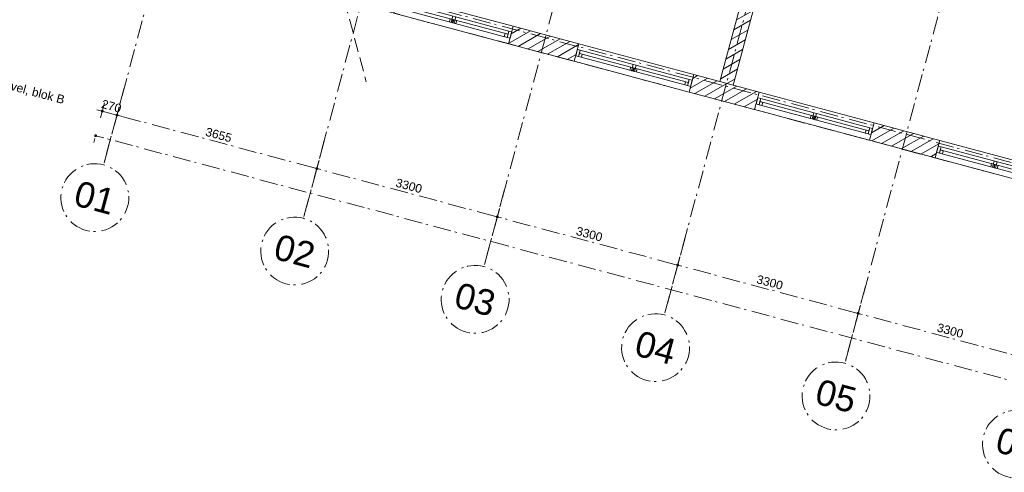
# Model space of a CAD drawing. Header units: millimetres. Extents: x -62314 to 79800, y -34032 to 28340.
# Tile 11 of 256: x -5362 to 12030, y -19919 to -11911. Entities that reach past the tile are written whole.
import ezdxf
from ezdxf.enums import TextEntityAlignment as Align

# ---------------------------------------------------------------- set-up
doc = ezdxf.new("R2010")
doc.units = ezdxf.units.MM
doc.header["$LTSCALE"] = 508
doc.header["$PDMODE"] = 1
doc.header["$PDSIZE"] = -2
doc.linetypes.add('Dash Style-2', pattern=[0.694425, 0.48607, -0.208355])
doc.linetypes.add('Dash Style-6', pattern=[1.04164, 0.625, -0.20828, 0.06943, -0.13893])
doc.layers.get('0').update_dxf_attribs({"lineweight": 0})
doc.layers.get('DEFPOINTS').update_dxf_attribs({"lineweight": 0})
for name, color, linetype, lineweight in [('(00) tekening-stramien-algemeen', 7, 'Dash Style-6', 0), ('(04) bouwaanvraag-brandweer-bestaand-WBDBO 60min', 1, 'Dash Style-2', 0), ('(21) buitenwanden-bestaand', 7, 'Continuous', 0), ('None', 7, 'Continuous', 0)]:
    doc.layers.add(name, color=color, linetype=linetype, lineweight=lineweight)
doc.styles.add('Arial', font='Arial')
doc.styles.add('Helvetica', font='Helvetica')
doc.dimstyles.new('KE __', dxfattribs={"dimtxt": 151.308594, "dimasz": 50.074463, "dimexe": 125, "dimexo": 500, "dimgap": 25, "dimtad": 1, "dimdec": 1, "dimtxsty": 'Helvetica', "dimblk": 'DOT', "dimblk1": 'DOT', "dimblk2": 'DOT', "dimcen": 0, "dimdle": 100, "dimazin": 0, "dimtfac": 0.8, "dimtdec": 1, "dimtix": 1, "dimtmove": 0, "dimatfit": 0, "dimldrblk": 'DOT', "dimfxl": 150, "dimfxlon": 1, "dimfrac": 2, "dimtolj": 1, "dimarcsym": 0})
pattern_1 = [(45, (0, 0), (-89.8026, 89.8026), [])]

# ---------------------------------------------------------------- blocks, each defined once
blk = doc.blocks.new('merk a1 plt')
at = {"layer": 'None', "color": 17, "lineweight": 0, "transparency": 33554687, "flags": 128}
for points in [[(0, 320), (2100, 320), (2100, 0), (0, 0)], [(53, 217), (53, 103), (0, 103), (0, 217)], [(53, 217), (2047, 217), (2047, 103), (53, 103)], [(53, 217), (2047, 217), (2047, 160), (53, 160)], [(1076, 217), (1076, 103), (1023, 103), (1023, 217)], [(2100, 217), (2100, 103), (2047, 103), (2047, 217)], [(106, 160), (106, 103), (53, 103), (53, 160)], [(1044, 160), (1044, 103), (991, 103), (991, 160)], [(1109, 160), (1109, 103), (1056, 103), (1056, 160)], [(2047, 160), (2047, 103), (1994, 103), (1994, 160)]]:
    blk.add_lwpolyline(points, close=True, dxfattribs=at)
blk = doc.blocks.new('blok B 01 (2D)')
at = {"layer": '(21) buitenwanden-bestaand', "linetype": 'Continuous', "lineweight": 0, "transparency": 33554687}
h = blk.add_hatch(dxfattribs=at)
h.set_pattern_fill('Brick', style=0, pattern_type=2)
h.set_pattern_definition(pattern_1)
h.paths.add_polyline_path([(10645, 320), (10645, 3809), (10405, 3809), (10405, 320)])
h = blk.add_hatch(dxfattribs=at)
h.set_pattern_fill('Brick', style=0, pattern_type=2)
h.set_pattern_definition(pattern_1)
h.paths.add_polyline_path([(6625, 320), (7825, 320), (7825, 0), (6625, 0)])
h = blk.add_hatch(dxfattribs=at)
h.set_pattern_fill('Brick', style=0, pattern_type=2)
h.set_pattern_definition(pattern_1)
h.paths.add_polyline_path([(9925, 320), (11125, 320), (11125, 0), (9925, 0)])
h = blk.add_hatch(dxfattribs=at)
h.set_pattern_fill('Brick', style=0, pattern_type=2)
h.set_pattern_definition(pattern_1)
h.paths.add_polyline_path([(13225, 320), (14425, 320), (14425, 0), (13225, 0)])
at = {"layer": '(04) bouwaanvraag-brandweer-bestaand-WBDBO 60min', "color": 6, "lineweight": 0, "transparency": 33554687}
blk.add_line((3620, 0), (4370, -1299), dxfattribs=at)
at = {"layer": '(21) buitenwanden-bestaand', "color": 1, "lineweight": 0, "transparency": 33554687, "flags": 128}
for points in [[(10645, 320), (10645, 3809), (10405, 3809), (10405, 320)], [(6625, 320), (7825, 320), (7825, 0), (6625, 0)], [(9925, 320), (11125, 320), (11125, 0), (9925, 0)], [(13225, 320), (14425, 320), (14425, 0), (13225, 0)]]:
    blk.add_lwpolyline(points, close=True, dxfattribs=at)
at = {"layer": 'None', "color": 17, "transparency": 33554687}
for p in [(4525, 0), (7825, 0), (11125, 0), (14425, 0)]:
    blk.add_blockref('merk a1 plt', p, dxfattribs=at)
blk = doc.blocks.new('Group-176-1')
at = {"layer": '(00) tekening-stramien-algemeen', "color": 2, "lineweight": 0, "transparency": 33554687}
for p, q in [((71038, -10800), (-1886, -10800)), ((71038, -11070), (-1886, -11070))]:
    blk.add_line(p, q, dxfattribs=at)
blk = doc.blocks.new('_Dot')
at = {"color": 0, "linetype": 'ByBlock', "lineweight": -2}
blk.add_line((-0.5, 0), (-1, 0), dxfattribs=at)
at = {"color": 0, "linetype": 'ByBlock', "const_width": 0.5}
blk.add_lwpolyline([(-0.25, 0, 1), (0.25, 0, 1)], format="xyb", close=True, dxfattribs=at)
blk = doc.blocks.new('*D373')
at = {"layer": '(00) tekening-stramien-algemeen', "color": 0, "lineweight": -2, "transparency": 33554687}
for p, q in [((13555, -350), (13555, -625)), ((16805, -500), (13605, -500)), ((16855, -350), (16855, -625))]:
    blk.add_line(p, q, dxfattribs=at)
at = {"layer": 'DEFPOINTS', "color": 0, "transparency": 33554687}
for p in [(13555, 2779), (16855, 2779), (13555, -500)]:
    blk.add_point(p, dxfattribs=at)
at = {"layer": '(00) tekening-stramien-algemeen', "color": 0, "lineweight": -2, "xscale": 50.07446289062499, "yscale": 50.07446289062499, "zscale": 50.07446289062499, "rotation": 180}
blk.add_blockref('_Dot', (13555, -500), dxfattribs=at)
at = {"layer": '(00) tekening-stramien-algemeen', "color": 0, "lineweight": -2, "xscale": 50.07446289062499, "yscale": 50.07446289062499, "zscale": 50.07446289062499}
blk.add_blockref('_Dot', (16855, -500), dxfattribs=at)
at = {"layer": '(00) tekening-stramien-algemeen', "color": 0, "lineweight": 0, "transparency": 33554687, "insert": (15205, -374), "char_height": 151.3, "attachment_point": 5, "style": 'Helvetica'}
blk.add_mtext('\\A1;3300', dxfattribs=at)
blk = doc.blocks.new('*D374')
at = {"layer": '(00) tekening-stramien-algemeen', "color": 0, "lineweight": -2, "transparency": 33554687}
for p, q in [((10255, -350), (10255, -625)), ((13505, -500), (10305, -500)), ((13555, -350), (13555, -625))]:
    blk.add_line(p, q, dxfattribs=at)
at = {"layer": 'DEFPOINTS', "color": 0, "transparency": 33554687}
for p in [(10255, 2779), (13555, 2779), (10255, -500)]:
    blk.add_point(p, dxfattribs=at)
at = {"layer": '(00) tekening-stramien-algemeen', "color": 0, "lineweight": -2, "xscale": 50.07446289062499, "yscale": 50.07446289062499, "zscale": 50.07446289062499, "rotation": 180}
blk.add_blockref('_Dot', (10255, -500), dxfattribs=at)
at = {"layer": '(00) tekening-stramien-algemeen', "color": 0, "lineweight": -2, "xscale": 50.07446289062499, "yscale": 50.07446289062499, "zscale": 50.07446289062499}
blk.add_blockref('_Dot', (13555, -500), dxfattribs=at)
at = {"layer": '(00) tekening-stramien-algemeen', "color": 0, "lineweight": 0, "transparency": 33554687, "insert": (11905, -374), "char_height": 151.3, "attachment_point": 5, "style": 'Helvetica'}
blk.add_mtext('\\A1;3300', dxfattribs=at)
blk = doc.blocks.new('*D375')
at = {"layer": '(00) tekening-stramien-algemeen', "color": 0, "lineweight": -2, "transparency": 33554687}
for p, q in [((6955, -350), (6955, -625)), ((10205, -500), (7005, -500)), ((10255, -350), (10255, -625))]:
    blk.add_line(p, q, dxfattribs=at)
at = {"layer": 'DEFPOINTS', "color": 0, "transparency": 33554687}
for p in [(6955, 2779), (10255, 2779), (6955, -500)]:
    blk.add_point(p, dxfattribs=at)
at = {"layer": '(00) tekening-stramien-algemeen', "color": 0, "lineweight": -2, "xscale": 50.07446289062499, "yscale": 50.07446289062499, "zscale": 50.07446289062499, "rotation": 180}
blk.add_blockref('_Dot', (6955, -500), dxfattribs=at)
at = {"layer": '(00) tekening-stramien-algemeen', "color": 0, "lineweight": -2, "xscale": 50.07446289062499, "yscale": 50.07446289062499, "zscale": 50.07446289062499}
blk.add_blockref('_Dot', (10255, -500), dxfattribs=at)
at = {"layer": '(00) tekening-stramien-algemeen', "color": 0, "lineweight": 0, "transparency": 33554687, "insert": (8605, -374), "char_height": 151.3, "attachment_point": 5, "style": 'Helvetica'}
blk.add_mtext('\\A1;3300', dxfattribs=at)
blk = doc.blocks.new('*D376')
at = {"layer": '(00) tekening-stramien-algemeen', "color": 0, "lineweight": -2, "transparency": 33554687}
for p, q in [((3655, -350), (3655, -625)), ((6905, -500), (3705, -500)), ((6955, -350), (6955, -625))]:
    blk.add_line(p, q, dxfattribs=at)
at = {"layer": 'DEFPOINTS', "color": 0, "transparency": 33554687}
for p in [(3655, 2779), (6955, 2779), (3655, -500)]:
    blk.add_point(p, dxfattribs=at)
at = {"layer": '(00) tekening-stramien-algemeen', "color": 0, "lineweight": -2, "xscale": 50.07446289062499, "yscale": 50.07446289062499, "zscale": 50.07446289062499, "rotation": 180}
blk.add_blockref('_Dot', (3655, -500), dxfattribs=at)
at = {"layer": '(00) tekening-stramien-algemeen', "color": 0, "lineweight": -2, "xscale": 50.07446289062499, "yscale": 50.07446289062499, "zscale": 50.07446289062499}
blk.add_blockref('_Dot', (6955, -500), dxfattribs=at)
at = {"layer": '(00) tekening-stramien-algemeen', "color": 0, "lineweight": 0, "transparency": 33554687, "insert": (5305, -374), "char_height": 151.3, "attachment_point": 5, "style": 'Helvetica'}
blk.add_mtext('\\A1;3300', dxfattribs=at)
blk = doc.blocks.new('*D377')
at = {"layer": '(00) tekening-stramien-algemeen', "color": 0, "lineweight": -2, "transparency": 33554687}
for p, q in [((0, -350), (0, -625)), ((3605, -500), (50, -500)), ((3655, -350), (3655, -625))]:
    blk.add_line(p, q, dxfattribs=at)
at = {"layer": 'DEFPOINTS', "color": 0, "transparency": 33554687}
for p in [(0, 2779), (3655, 2779), (0, -500)]:
    blk.add_point(p, dxfattribs=at)
at = {"layer": '(00) tekening-stramien-algemeen', "color": 0, "lineweight": -2, "xscale": 50.07446289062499, "yscale": 50.07446289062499, "zscale": 50.07446289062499, "rotation": 180}
blk.add_blockref('_Dot', (0, -500), dxfattribs=at)
at = {"layer": '(00) tekening-stramien-algemeen', "color": 0, "lineweight": -2, "xscale": 50.07446289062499, "yscale": 50.07446289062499, "zscale": 50.07446289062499}
blk.add_blockref('_Dot', (3655, -500), dxfattribs=at)
at = {"layer": '(00) tekening-stramien-algemeen', "color": 0, "lineweight": 0, "transparency": 33554687, "insert": (1827, -374), "char_height": 151.3, "attachment_point": 5, "style": 'Helvetica'}
blk.add_mtext('\\A1;3655', dxfattribs=at)
blk = doc.blocks.new('*D378')
at = {"layer": '(00) tekening-stramien-algemeen', "color": 0, "lineweight": -2, "transparency": 33554687}
for p, q in [((-320, -500), (-370, -500)), ((-270, -350), (-270, -625)), ((0, -500), (-270, -500)), ((0, -350), (0, -625)), ((50, -500), (100, -500))]:
    blk.add_line(p, q, dxfattribs=at)
at = {"layer": 'DEFPOINTS', "color": 0, "transparency": 33554687}
for p in [(0, 2779), (-270, 2509), (-270, -500)]:
    blk.add_point(p, dxfattribs=at)
at = {"layer": '(00) tekening-stramien-algemeen', "color": 0, "lineweight": -2, "xscale": 50.07446289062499, "yscale": 50.07446289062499, "zscale": 50.07446289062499}
blk.add_blockref('_Dot', (-270, -500), dxfattribs=at)
at = {"layer": '(00) tekening-stramien-algemeen', "color": 0, "lineweight": -2, "xscale": 50.07446289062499, "yscale": 50.07446289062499, "zscale": 50.07446289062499, "rotation": 180}
blk.add_blockref('_Dot', (0, -500), dxfattribs=at)
at = {"layer": '(00) tekening-stramien-algemeen', "color": 0, "lineweight": 0, "transparency": 33554687, "insert": (-135, -374), "char_height": 151.3, "attachment_point": 5, "style": 'Helvetica'}
blk.add_mtext('\\A1;270', dxfattribs=at)
blk = doc.blocks.new('00-stramienbol')
at = {"layer": '(00) tekening-stramien-algemeen', "color": 2, "lineweight": 0, "transparency": 33554687, "flags": 128}
blk.add_lwpolyline([(0, 600), (59, 597), (117, 588), (174, 574), (230, 554), (283, 529), (333, 499), (381, 464), (424, 424), (464, 381), (499, 333), (529, 283), (554, 230), (574, 174), (588, 117), (597, 59), (600, 0), (597, -59), (588, -117), (574, -174), (554, -230), (529, -283), (499, -333), (464, -381), (424, -424), (381, -464), (333, -499), (283, -529), (230, -554), (174, -574), (117, -588), (59, -597), (0, -600), (-59, -597), (-117, -588), (-174, -574), (-230, -554), (-283, -529), (-333, -499), (-381, -464), (-424, -424), (-464, -381), (-499, -333), (-529, -283), (-554, -230), (-574, -174), (-588, -117), (-597, -59), (-600, 0), (-597, 59), (-588, 117), (-574, 174), (-554, 230), (-529, 283), (-499, 333), (-464, 381), (-424, 424), (-381, 464), (-333, 499), (-283, 529), (-230, 554), (-174, 574), (-117, 588), (-59, 597)], close=True, dxfattribs=at)
at = {"layer": '(00) tekening-stramien-algemeen', "color": 7, "linetype": 'Continuous', "lineweight": 0, "transparency": 33554687}
for p in [(0, 600), (-600, 0), (0, 0), (600, 0), (0, -600)]:
    blk.add_point(p, dxfattribs=at)
at = {"layer": '(00) tekening-stramien-algemeen', "color": 2, "transparency": 33554687, "style": 'Arial'}
blk.add_attdef('hoofdveld', text='', height=453, dxfattribs=at).set_placement((0, 0), align=Align.MIDDLE_CENTER)
at = {"layer": 'None', "color": 0, "flags": 1}
for tag, p in [('subveld_1', (-600, -1416)), ('subveld_2', (-600, -2231))]:
    blk.add_attdef(tag, p, '', height=453, dxfattribs=at)
blk = doc.blocks.new('*D380')
at = {"layer": '(00) tekening-stramien-algemeen', "color": 0, "lineweight": -2, "transparency": 33554687}
for p, q in [((67660, -14379), (67660, -14654)), ((-270, -14579), (-270, -14654)), ((67610, -14529), (-220, -14529))]:
    blk.add_line(p, q, dxfattribs=at)
at = {"layer": 'DEFPOINTS', "color": 0, "transparency": 33554687}
for p in [(67660, -11070), (-270, -14079), (-270, -14529)]:
    blk.add_point(p, dxfattribs=at)
at = {"layer": '(00) tekening-stramien-algemeen', "color": 0, "lineweight": -2, "xscale": 50.07446289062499, "yscale": 50.07446289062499, "zscale": 50.07446289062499, "rotation": 180}
blk.add_blockref('_Dot', (-270, -14529), dxfattribs=at)
at = {"layer": '(00) tekening-stramien-algemeen', "color": 0, "lineweight": -2, "xscale": 50.07446289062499, "yscale": 50.07446289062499, "zscale": 50.07446289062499}
blk.add_blockref('_Dot', (67660, -14529), dxfattribs=at)
at = {"layer": '(00) tekening-stramien-algemeen', "color": 0, "lineweight": 0, "transparency": 33554687, "insert": (33695, -14428), "char_height": 151.3, "attachment_point": 5, "style": 'Helvetica'}
blk.add_mtext('\\A1;67930', dxfattribs=at)
blk = doc.blocks.new('stramien langs gevel blok B')
at = {"layer": '(00) tekening-stramien-algemeen', "color": 2, "lineweight": 0, "transparency": 33554687}
for p, q in [((0, 0), (0, -1411.2)), ((3655, 0), (3655, -1411.2)), ((6955, 0), (6955, -1411.2)), ((10255, 0), (10255, -1411.2)), ((13555, 0), (13555, -1411.2))]:
    blk.add_line(p, q, dxfattribs=at)
at = {"layer": '(00) tekening-stramien-algemeen', "color": 2}
ref = blk.add_blockref('00-stramienbol', (0, -2011.2), dxfattribs=dict(at, rotation=180))
ref.add_attrib('hoofdveld', '01', dxfattribs={"color": 2, "transparency": 33554687, "height": 453.1, "style": 'Arial'}).set_placement((0, -2011.2), align=Align.MIDDLE_CENTER)
ref = blk.add_blockref('00-stramienbol', (3655, -2011.2), dxfattribs=dict(at, rotation=180))
ref.add_attrib('hoofdveld', '02', dxfattribs={"color": 2, "transparency": 33554687, "height": 453.1, "style": 'Arial'}).set_placement((3655, -2011.2), align=Align.MIDDLE_CENTER)
ref = blk.add_blockref('00-stramienbol', (6955, -2011.2), dxfattribs=dict(at, rotation=180))
ref.add_attrib('hoofdveld', '03', dxfattribs={"color": 2, "transparency": 33554687, "height": 453.1, "style": 'Arial'}).set_placement((6955, -2011.2), align=Align.MIDDLE_CENTER)
ref = blk.add_blockref('00-stramienbol', (10255, -2011.2), dxfattribs=dict(at, rotation=180))
ref.add_attrib('hoofdveld', '04', dxfattribs={"color": 2, "transparency": 33554687, "height": 453.1, "style": 'Arial'}).set_placement((10255, -2011.2), align=Align.MIDDLE_CENTER)
ref = blk.add_blockref('00-stramienbol', (13555, -2011.2), dxfattribs=dict(at, rotation=180))
ref.add_attrib('hoofdveld', '05', dxfattribs={"color": 2, "transparency": 33554687, "height": 453.1, "style": 'Arial'}).set_placement((13555, -2011.2), align=Align.MIDDLE_CENTER)
ref = blk.add_blockref('00-stramienbol', (16855, -2011.2), dxfattribs=dict(at, rotation=180))
ref.add_attrib('hoofdveld', '06', dxfattribs={"color": 2, "transparency": 33554687, "height": 453.1, "style": 'Arial'}).set_placement((16855, -2011.2), align=Align.MIDDLE_CENTER)
at = {"layer": 'None', "color": 17, "transparency": 33554687, "insert": (-3550.9, -405.8), "char_height": 151.309, "attachment_point": 1, "line_spacing_factor": 0.834288, "style": 'Helvetica'}
blk.add_mtext('stramien langsgevel, blok B', dxfattribs=at)
at = {"layer": '(00) tekening-stramien-algemeen', "color": 2, "lineweight": 0, "transparency": 33554687}
for base, p1, p2, picture, middle in [((-270, -500), (0, 2778.8), (-270, 2508.8), '*D378', (-135, -374.3)), ((0, -500), (3655, 2778.8), (0, 2778.8), '*D377', (1827.5, -374.3)), ((3655, -500), (6955, 2778.8), (3655, 2778.8), '*D376', (5305, -374.3)), ((6955, -500), (10255, 2778.8), (6955, 2778.8), '*D375', (8605, -374.3)), ((10255, -500), (13555, 2778.8), (10255, 2778.8), '*D374', (11905, -374.3)), ((13555, -500), (16855, 2778.8), (13555, 2778.8), '*D373', (15205, -374.3))]:
    dim = blk.add_linear_dim(base=base, p1=p1, p2=p2, dimstyle='KE __', override={"dimtxt": 151.308594, "dimgap": 50, "dimdec": 0, "dimpost": '<>', "dimtxsty": 'Helvetica', "dimtmove": 2}, dxfattribs=at)
    dim.commit()
    dim.dimension.update_dxf_attribs({"geometry": picture, "text_midpoint": middle})
blk = doc.blocks.new('Stramien blok B')
at = {"layer": '(00) tekening-stramien-algemeen', "color": 2, "lineweight": 0, "transparency": 33554687}
for p, q in [((0, 1407.5), (0, -14990)), ((3655, 1407.7), (3655, -14990)), ((6955, 1407.7), (6955, -14990)), ((10255, 1407.7), (10255, -14990)), ((13555, 1407.7), (13555, -14990))]:
    blk.add_line(p, q, dxfattribs=at)
at = {"layer": 'None', "color": 17, "transparency": 33554687}
for name, p in [('Group-176-1', (0, 0)), ('stramien langs gevel blok B', (0, -13578.9))]:
    blk.add_blockref(name, p, dxfattribs=at)
at = {"layer": '(00) tekening-stramien-algemeen', "color": 2, "lineweight": 0, "transparency": 33554687}
dim = blk.add_linear_dim(base=(-270, -14528.9), p1=(67660, -11070), p2=(-270, -14078.9), dimstyle='KE __', override={"dimtxt": 151.308594, "dimgap": 25, "dimdec": 0, "dimpost": '<>', "dimtxsty": 'Helvetica', "dimtmove": 2}, dxfattribs=at)
dim.commit()
dim.dimension.update_dxf_attribs({"geometry": '*D380', "text_midpoint": (33695, -14428.2)})

msp = doc.modelspace()

# ---------------------------------------------------------------- block references
at = {"layer": 'None', "color": 17, "transparency": 33554687}
for name, p, rotation in [('Stramien blok B', (0, 0), 344.9999645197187), ('blok B 01 (2D)', (-3125.94, -10622.93), 344.9999999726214)]:
    msp.add_blockref(name, p, dxfattribs=dict(at, rotation=rotation))

doc.saveas('drawing.dxf')
